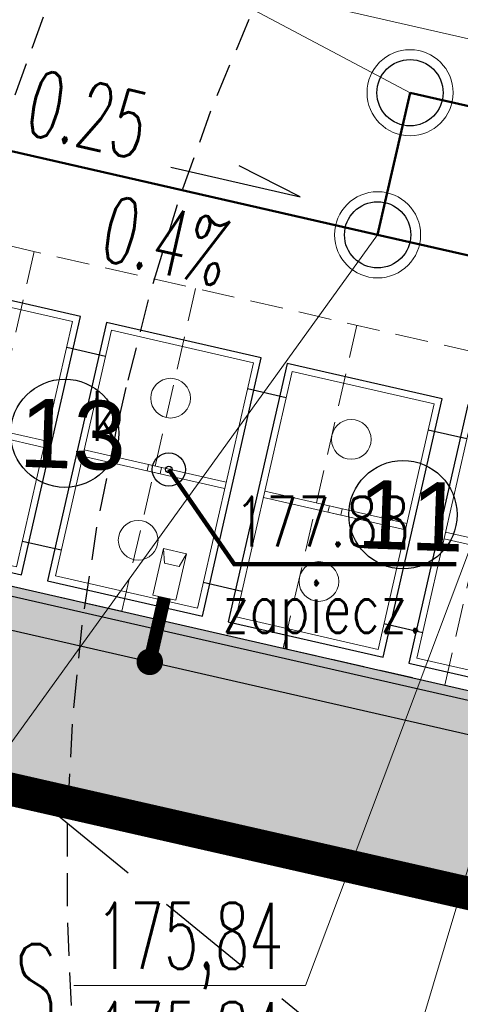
# Model space of a CAD drawing. Header units: metres. Extents: x 964 to 7125, y -212 to 9570.
# Tile 8 of 185: x 1653 to 1660, y 229 to 244. Entities that reach past the tile are written whole.
import ezdxf
from ezdxf import colors
from ezdxf.entities.mleader import LeaderData, LeaderLine
from ezdxf.enums import TextEntityAlignment as Align
from ezdxf.math import Vec2, Vec3

# ---------------------------------------------------------------- set-up
doc = ezdxf.new("R2010")
doc.units = ezdxf.units.M
for name, pattern in [('2217', [2, 1.5, -0.5]), ('2218', [1, 0.5, -0.5]), ('CENTER2', [1.125, 0.75, -0.125, 0.125, -0.125]), ('CIĄGłA', [0]), ('DASH', [0.75, 0.5, -0.25]), ('HIDDEN', [0.375, 0.25, -0.125])]:
    doc.linetypes.add(name, pattern=pattern)
for name, color, linetype, lineweight in [('_IE', 240, 'Continuous', 9), ('AGP1_granica_opracow', 7, 'Continuous', 15), ('AGP1_HATCH', 7, 'Continuous', 5), ('AGP1_KRAWEZNIKI NOWE', 7, 'Continuous', 30), ('AGP1_OPISY', 7, 'Continuous', 13), ('IS-KD-brudna', 96, 'Continuous', 50), ('IS-KD-brudna-studnie', 96, 'Continuous', 30), ('IS-KD-opis', 96, 'Continuous', 30), ('IS-KD-opis-rzedne', 96, 'Continuous', 30), ('IS-KD-zbiornik', 96, 'Continuous', 30), ('LINIE PRZEKROJOWE', 7, 'Continuous', 9), ('MIEJCA PARKINGOWE', 7, 'Continuous', 9), ('STREFY GAZOCIĄG', 7, 'Continuous', 9)]:
    doc.layers.add(name, color=color, linetype=linetype, lineweight=lineweight)
for name, color, linetype in [('Dzialki', 7, 'Continuous'), ('GES_InneUrzadzeniaTowarzyszace', 7, 'Continuous'), ('GES_Rzedna', 7, 'Continuous'), ('Kontury', 7, 'Continuous'), ('Uzytki', 7, 'Continuous'), ('wywiad', 7, 'Continuous'), ('ZP_strefy oddziaływania', 8, 'HIDDEN')]:
    doc.layers.add(name, color=color, linetype=linetype)
doc.layers.add('IS-viewport', color=254, linetype='Continuous', lineweight=0, plot=False)
doc.styles.add('ARIAL', font='arial.ttf')
doc.styles.add('IS-0.6', font='simplex.shx', dxfattribs={"width": 0.6})
doc.styles.get("Standard").update_dxf_attribs({"font": 'arial.ttf'})
doc.styles.add('STYL_ARIAL', font='simplex', dxfattribs={"width": 0.75, "oblique": 0.1})

# ---------------------------------------------------------------- blocks, each defined once
blk = doc.blocks.new('PRZEKRÓJ TERENU OPIS PZT')
at = {"color": 251, "true_color": 0x636466}
blk.add_lwpolyline([(2751.914, 34.79), (2751.621, -72.808)], dxfattribs=at)
blk = doc.blocks.new('SURS')
at = {"color": 0}
blk.add_circle((0, 0), 0.05, dxfattribs=at)
blk = doc.blocks.new('SUPW')
at = {"color": 0}
blk.add_circle((0, 0), 0.25, dxfattribs=at)
blk = doc.blocks.new('A$C7CB564F1')
at = {"layer": 'IS-KD-zbiornik', "color": 0, "lineweight": 9, "ltscale": 0.03}
for p, q in [((1.95, 2.3), (1.95, 0.1)), ((2.05, 2.3), (2.05, 0.1))]:
    blk.add_line(p, q, dxfattribs=at)
at = {"layer": 'IS-KD-zbiornik', "color": 0}
blk.add_lwpolyline([(0, 0), (4, 0), (4, 2.4), (0, 2.4)], close=True, dxfattribs=at)
at = {"layer": 'IS-KD-zbiornik', "color": 0, "lineweight": 9, "ltscale": 0.03}
for points in [[(0.1, 0.1), (3.9, 0.1), (3.9, 2.3), (0.1, 2.3)], [(1.95, 1.1), (2.05, 1.1), (2.05, 1.3), (1.95, 1.3)]]:
    blk.add_lwpolyline(points, close=True, dxfattribs=at)
for centre in [(0.9, 1.2), (3.1, 1.2)]:
    blk.add_circle(centre, 0.3, dxfattribs=at)
blk = doc.blocks.new('IS_konstantynów_zbiornik_kd')
at = {"layer": 'IS-KD-zbiornik', "color": 0}
for p, q in [((3.021, 2.9), (3.606, 2.767)), ((5.751, 2.277), (6.336, 2.144)), ((8.481, 1.654), (9.066, 1.521)), ((11.211, 1.031), (11.796, 0.898)), ((13.94, 0.408), (14.525, 0.275)), ((2.354, -0.024), (2.939, -0.158)), ((5.083, -0.647), (5.668, -0.781)), ((7.813, -1.27), (8.398, -1.404)), ((10.543, -1.893), (11.128, -2.027)), ((13.273, -2.517), (13.858, -2.65))]:
    blk.add_line(p, q, dxfattribs=at)
at = {"layer": 'IS-KD-zbiornik', "color": 0, "rotation": 257.1431079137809}
for p in [(0.89, 3.9), (3.62, 3.277), (6.35, 2.654), (9.079, 2.031), (11.809, 1.408), (14.539, 0.784)]:
    blk.add_blockref('A$C7CB564F1', p, dxfattribs=at)
at = {"layer": 'IS-KD-opis', "color": 0, "style": 'IS-0.6', "width": 0.6}
blk.add_text('ZR', height=1, rotation=347.1431, dxfattribs=at).set_placement((11.926, -1.199))
blk = doc.blocks.new('*U118')
at = {"color": 0, "linetype": 'Continuous', "lineweight": -2}
blk.add_lwpolyline([(-0.908, 0.515), (1.042, 0.07), (0.122, 0.536)], dxfattribs=at)
at = {"layer": 'IS-viewport'}
blk.add_line((-0.975, 0.223), (0.975, -0.223), dxfattribs=at)
at = {"color": 0, "linetype": 'Continuous', "lineweight": -2, "style": 'IS-0.6', "width": 0.6}
blk.add_attdef('OPIS-L', text='', height=1, rotation=347.1431, dxfattribs=at).set_placement((-1.396, 0.626), align=Align.RIGHT)
blk.add_attdef('OPIS-P', (1.529, -0.041), '', height=1, rotation=347.1431, dxfattribs=at)
blk.add_attdef('OPIS-POD', text='', height=1, rotation=347.1431, dxfattribs=at).set_placement((-0.067, -0.292), align=Align.TOP_CENTER)
blk = doc.blocks.new('_None', base_point=(2.5, 0))
blk = doc.blocks.new('IS-opis-studni-L-0.6')
at = {"color": 0, "linetype": 'Continuous', "lineweight": 15, "transparency": 16777216}
blk.add_line((-3.5, 0), (0, 0), dxfattribs=at)
at = {"color": 0, "linetype": 'Continuous', "lineweight": -2, "transparency": 16777216, "style": 'IS-0.6', "width": 0.6}
for p in [(-1.75, 0.25), (-1.75, -1.25), (-1.75, -2.5)]:
    blk.add_attdef('000,00', text='', height=1, dxfattribs=at).set_placement(p, align=Align.CENTER)
blk.add_attdef('S0', text='', height=1.25, dxfattribs=at).set_placement((-3.75, 0), align=Align.MIDDLE_RIGHT)

msp = doc.modelspace()

# ---------------------------------------------------------------- leaders
at = {"layer": 'IS-KD-opis-rzedne', "color": 8}
ml = msp.add_multileader_block('Standard', dxfattribs=at)
ml.set_content('IS-opis-studni-L-0.6', color=8)
ml.set_attribute('S0', 'D7', width=0)
ml.set_attribute('000,00', '177,61', width=0)
ml.set_attribute('000,00', '175,90', width=0)
ml.set_attribute('000,00', '', width=0)
ml.set_leader_properties(linetype='Continuous', lineweight=9)
ml.set_arrow_properties(name='NONE')
ml.build(insert=Vec2(0, 0))
ml.multileader.update_dxf_attribs({"has_dogleg": 0, "text_left_attachment_type": 6, "text_right_attachment_type": 6, "dogleg_length": 0, "arrow_head_size": 5, "block_connection_type": 1})
ctx = ml.context
ctx.base_point, ctx.char_height, ctx.arrow_head_size, ctx.landing_gap_size, ctx.plane_origin = Vec3(1646.788, 249.538), 20, 5, 5, Vec3(1663.745, 240.366)
ctx.left_attachment, ctx.right_attachment, ctx.text_align_type, ctx.attachment_type = 6, 6, 2, 1
notes = []
notes.append((ctx, [(0, (1, 1, 0), (1646.788, 249.538), (-1, 0), 0, [(0, [(1658.946, 243.093)], 0, [])])]))
ctx.block.insert = Vec3(1646.788, 249.538)
ml = msp.add_multileader_block('Standard', dxfattribs=at)
ml.set_content('IS-opis-studni-L-0.6', color=8)
ml.set_attribute('S0', 'D2', width=0)
ml.set_attribute('000,00', '177,59', width=0)
ml.set_attribute('000,00', '175,88', width=0)
ml.set_attribute('000,00', '', width=0)
ml.set_leader_properties(linetype='Continuous', lineweight=9)
ml.set_arrow_properties(name='NONE')
ml.build(insert=Vec2(0, 0))
ml.multileader.update_dxf_attribs({"has_dogleg": 0, "text_left_attachment_type": 6, "text_right_attachment_type": 6, "dogleg_length": 0, "arrow_head_size": 5, "block_connection_type": 1})
ctx = ml.context
ctx.base_point, ctx.char_height, ctx.arrow_head_size, ctx.landing_gap_size, ctx.plane_origin = Vec3(1649.483, 228.526), 20, 5, 5, Vec3(1663.255, 238.221)
ctx.left_attachment, ctx.right_attachment, ctx.text_align_type, ctx.attachment_type = 6, 6, 2, 1
notes.append((ctx, [(0, (1, 1, 0), (1649.483, 228.526), (-1, 0), 0, [(0, [(1658.456, 240.948)], 0, [])])]))
ctx.block.insert = Vec3(1649.483, 228.526)
ml = msp.add_multileader_block('Standard', dxfattribs=at)
ml.set_content('IS-opis-studni-L-0.6', color=8)
ml.set_attribute('S0', 'OS', width=0)
ml.set_attribute('000,00', '177,61', width=0)
ml.set_attribute('000,00', '175,87', width=0)
ml.set_attribute('000,00', '175,84', width=0)
ml.set_leader_properties(linetype='Continuous', lineweight=9)
ml.set_arrow_properties(name='NONE')
ml.build(insert=Vec2(0, 0))
ml.multileader.update_dxf_attribs({"has_dogleg": 0, "text_left_attachment_type": 6, "text_right_attachment_type": 6, "dogleg_length": 0, "arrow_head_size": 5, "block_connection_type": 1})
ctx = ml.context
ctx.base_point, ctx.char_height, ctx.arrow_head_size, ctx.landing_gap_size, ctx.plane_origin = Vec3(1657.366, 229.616), 20, 5, 5, Vec3(1666.18, 237.554)
ctx.left_attachment, ctx.right_attachment, ctx.text_align_type, ctx.attachment_type = 6, 6, 2, 1
notes.append((ctx, [(0, (1, 1, 0), (1657.366, 229.616), (-1, 0), 0, [(0, [(1661.381, 240.28)], 0, [])])]))
ctx.block.insert = Vec3(1657.366, 229.616)
ml = msp.add_multileader_block('Standard', dxfattribs=at)
ml.set_content('IS-opis-studni-L-0.6', color=8)
ml.set_attribute('S0', 'SE', width=0)
ml.set_attribute('000,00', '177,63', width=0)
ml.set_attribute('000,00', '175,83', width=0)
ml.set_attribute('000,00', '175,80', width=0)
ml.set_leader_properties(linetype='Continuous', lineweight=9)
ml.set_arrow_properties(name='NONE')
ml.build(insert=Vec2(0, 0))
ml.multileader.update_dxf_attribs({"has_dogleg": 0, "text_left_attachment_type": 6, "text_right_attachment_type": 6, "dogleg_length": 0, "arrow_head_size": 5, "block_connection_type": 1})
ctx = ml.context
ctx.base_point, ctx.char_height, ctx.arrow_head_size, ctx.landing_gap_size, ctx.plane_origin = Vec3(1662.561, 227.214), 20, 5, 5, Vec3(1669.3, 236.842)
ctx.left_attachment, ctx.right_attachment, ctx.text_align_type, ctx.attachment_type = 6, 6, 2, 1
notes.append((ctx, [(0, (1, 1, 0), (1662.561, 227.214), (-1, 0), 0, [(0, [(1664.501, 239.568)], 0, [])])]))
ctx.block.insert = Vec3(1662.561, 227.214)
for ctx, leaders in notes:
    for number, flags, end, landing, length, lines in leaders:
        leader = LeaderData()
        leader.index, (leader.has_last_leader_line, leader.has_dogleg_vector, leader.attachment_direction) = number, flags
        leader.last_leader_point, leader.dogleg_vector, leader.dogleg_length = Vec3(end), Vec3(landing), length
        for number, points, colour, breaks in lines:
            line = LeaderLine()
            line.index, line.vertices, line.color, line.breaks = number, Vec3.list(points), colors.encode_raw_color(colour), breaks
            leader.lines.append(line)
        ctx.leaders.append(leader)

# ---------------------------------------------------------------- next in the draw order: block references
at = {"layer": 'LINIE PRZEKROJOWE', "color": 8, "linetype": 'CIĄGłA', "lineweight": 5, "rotation": 77.33843703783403}
msp.add_blockref('PRZEKRÓJ TERENU OPIS PZT', (1049.122, -2439.278), dxfattribs=at)

# ---------------------------------------------------------------- next in the draw order: hatches: boundary and pattern name
at = {"layer": 'AGP1_HATCH', "transparency": 33554625}
h = msp.add_hatch(dxfattribs=at)
h.set_pattern_fill('GRASS', color=8, scale=0.02)
h.set_pattern_definition([(90, (-261.60576, 0), (-0.359210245, 0.359210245), [0.09525, -0.62317049]), (45, (-261.60576, 0), (-0.35921024, 0.35921024), [0.09525, -0.41275]), (135, (-261.60576, 0), (-0.35921024, -0.35921024), [0.09525, -0.41275])])
edge = h.paths.add_edge_path()
edge.add_line((1656.422, 281.175), (1656.127, 280.104))
edge.add_arc((1693.613, 442.4), 166.569, 256.99439, 258.15001)
edge.add_line((1659.408, 279.381), (1659.688, 279.32))
edge.add_line((1659.688, 279.32), (1659.806, 279.868))
edge.add_line((1659.806, 279.868), (1661.429, 279.518))
edge.add_line((1661.429, 279.518), (1661.311, 278.971))
edge.add_line((1661.311, 278.971), (1671.859, 276.699))
edge.add_line((1671.859, 276.699), (1672.89, 277.431))
edge.add_line((1672.89, 277.431), (1656.422, 281.175))
edge = h.paths.add_edge_path()
edge.add_line((1672.89, 277.431), (1671.859, 276.699))
edge.add_line((1671.859, 276.699), (1700.067, 270.625))
edge.add_arc((1697.572, 261.982), 8.996, -9.9, 73.8971, ccw=False)
edge.add_line((1706.434, 260.435), (1699.675, 230.82))
edge.add_line((1699.675, 230.82), (1699.039, 230.965))
edge.add_line((1699.039, 230.965), (1697.66, 224.923))
edge.add_line((1697.66, 224.923), (1693.428, 225.889))
edge.add_line((1693.428, 225.889), (1694.802, 231.912))
edge.add_line((1694.802, 231.912), (1691.417, 230.989))
edge.add_line((1691.417, 230.989), (1687.62, 231.856))
edge.add_line((1687.62, 231.856), (1687.209, 230.055))
edge.add_line((1687.209, 230.055), (1682.489, 231.129))
edge.add_line((1682.489, 231.129), (1682.9, 232.933))
edge.add_line((1682.9, 232.933), (1676.827, 234.319))
edge.add_line((1676.827, 234.319), (1675.092, 235.491))
edge.add_arc((1674.593, 234.803), 0.85, 53.9932, 167.1431)
edge.add_line((1673.764, 234.992), (1672.473, 229.338))
edge.add_line((1672.473, 229.338), (1668.33, 230.283))
edge.add_line((1668.33, 230.283), (1668.697, 231.892))
edge.add_line((1668.697, 231.892), (1649.54, 236.264))
edge.add_line((1649.54, 236.264), (1649.54, 236.264))
edge.add_line((1649.54, 236.264), (1649.974, 238.166))
edge.add_line((1649.974, 238.166), (1646.074, 239.056))
edge.add_line((1646.074, 239.056), (1646.786, 242.175))
edge.add_line((1646.786, 242.175), (1651.997, 262.804))
edge.add_arc((1649.234, 263.502), 2.85, 345.8235, 357.6929)
edge.add_line((1652.081, 263.387), (1652.176, 265.726))
edge.add_line((1652.176, 265.726), (1643.652, 234.685))
edge.add_line((1643.652, 234.685), (1698.062, 222.315))
edge.add_line((1698.062, 222.315), (1709.122, 269.195))
edge.add_line((1709.122, 269.195), (1672.89, 277.431))
at = {"layer": 'AGP1_HATCH', "transparency": 33554477}
h = msp.add_hatch(color=8, dxfattribs=at)
h.dxf.hatch_style = 1
h.paths.add_polyline_path([(1695.782, 225.864), (1694.027, 226.265), (1695.244, 231.597), (1696.999, 231.197)], flags=16)
edge = h.paths.add_edge_path()
edge.add_arc((1698.717, 465.565), 190.288, 257.07034, 258.07825)
edge.add_line((1659.408, 279.381), (1700.063, 270.626))
edge.add_line((1700.063, 270.626), (1700.068, 270.625))
edge.add_arc((1697.572, 261.982), 8.996, -9.9, 73.8914, ccw=False)
edge.add_line((1706.434, 260.435), (1699.675, 230.82))
edge.add_line((1699.675, 230.82), (1699.039, 230.965))
edge.add_line((1699.039, 230.965), (1697.66, 224.923))
edge.add_line((1697.66, 224.923), (1693.429, 225.892))
edge.add_line((1693.429, 225.892), (1694.808, 231.935))
edge.add_line((1694.808, 231.935), (1694.802, 231.912))
edge.add_line((1694.802, 231.912), (1691.417, 230.989))
edge.add_line((1691.417, 230.989), (1687.62, 231.856))
edge.add_line((1687.62, 231.856), (1687.209, 230.055))
edge.add_line((1687.209, 230.055), (1682.489, 231.129))
edge.add_line((1682.489, 231.129), (1682.9, 232.933))
edge.add_line((1682.9, 232.933), (1676.827, 234.319))
edge.add_line((1676.827, 234.319), (1675.092, 235.491))
edge.add_arc((1674.593, 234.803), 0.85, 53.9932, 167.1431)
edge.add_line((1673.764, 234.992), (1672.473, 229.338))
edge.add_line((1672.473, 229.338), (1668.33, 230.283))
edge.add_line((1668.33, 230.283), (1668.697, 231.892))
edge.add_line((1668.697, 231.892), (1649.54, 236.264))
edge.add_line((1649.54, 236.264), (1649.54, 236.265))
edge.add_line((1649.54, 236.265), (1649.974, 238.166))
edge.add_line((1649.974, 238.166), (1646.074, 239.056))
edge.add_line((1646.074, 239.056), (1646.786, 242.175))
edge.add_line((1646.786, 242.175), (1651.997, 262.804))
edge.add_arc((1649.234, 263.502), 2.85, 345.8235, 357.6929)
edge.add_line((1652.081, 263.387), (1652.176, 265.738))
edge.add_line((1652.176, 265.738), (1652.352, 266.377))
edge.add_line((1652.352, 266.377), (1652.231, 263.381))
edge.add_arc((1649.234, 263.502), 3, 345.8235, 357.6929, ccw=False)
edge.add_line((1652.142, 262.767), (1646.932, 242.142))
edge.add_line((1646.932, 242.142), (1649.857, 241.474))
edge.add_arc((1649.632, 240.497), 1.003, -9.8722, 77.0294, ccw=False)
edge.add_line((1650.62, 240.325), (1649.72, 236.377))
edge.add_line((1649.72, 236.377), (1672.728, 231.126))
edge.add_line((1672.728, 231.126), (1673.618, 235.026))
edge.add_arc((1674.593, 234.803), 1, 54.147, 167.1431, ccw=False)
edge.add_line((1675.178, 235.614), (1676.888, 234.459))
edge.add_line((1676.888, 234.459), (1691.414, 231.144))
edge.add_line((1691.414, 231.144), (1694.84, 232.077))
edge.add_line((1694.84, 232.077), (1699.562, 231))
edge.add_line((1699.562, 231), (1706.287, 260.465))
edge.add_arc((1697.572, 261.982), 8.846, 350.125, 433.864)
edge.add_line((1700.03, 270.479), (1659.318, 279.246))
edge.add_arc((1693.613, 442.4), 166.719, 256.99789, 258.12915, ccw=False)
edge.add_line((1656.103, 279.955), (1656.139, 280.101))

# ---------------------------------------------------------------- next in the draw order: linework, layer by layer
at = {"color": 8, "linetype": 'CIĄGłA', "lineweight": 0}
msp.add_lwpolyline([(1643.652, 234.685), (1698.013, 222.278)], dxfattribs=at)
at = {"layer": '_IE', "color": 8}
for p, q in [((1655.222, 236.214), (1655.062, 235.51)), ((1655.222, 236.214), (1655.062, 235.51)), ((1655.222, 236.214), (1655.062, 235.51)), ((1655.222, 236.214), (1655.062, 235.51)), ((1655.222, 236.214), (1655.062, 235.51)), ((1655.222, 236.214), (1655.062, 235.51)), ((1655.222, 236.214), (1655.062, 235.51)), ((1655.222, 236.214), (1655.062, 235.51)), ((1655.222, 236.214), (1655.062, 235.51)), ((1655.222, 236.214), (1655.062, 235.51)), ((1655.222, 236.214), (1655.062, 235.51)), ((1655.222, 236.214), (1655.062, 235.51)), ((1655.57, 236.134), (1655.222, 236.214)), ((1655.222, 236.214), (1655.238, 235.99)), ((1655.57, 236.134), (1655.222, 236.214)), ((1655.222, 236.214), (1655.238, 235.99)), ((1655.57, 236.134), (1655.222, 236.214)), ((1655.222, 236.214), (1655.238, 235.99)), ((1655.57, 236.134), (1655.222, 236.214)), ((1655.222, 236.214), (1655.238, 235.99)), ((1655.57, 236.134), (1655.222, 236.214)), ((1655.222, 236.214), (1655.238, 235.99)), ((1655.57, 236.134), (1655.222, 236.214)), ((1655.222, 236.214), (1655.238, 235.99)), ((1655.57, 236.134), (1655.222, 236.214)), ((1655.222, 236.214), (1655.238, 235.99)), ((1655.57, 236.134), (1655.222, 236.214)), ((1655.222, 236.214), (1655.238, 235.99)), ((1655.57, 236.134), (1655.222, 236.214)), ((1655.222, 236.214), (1655.238, 235.99)), ((1655.57, 236.134), (1655.222, 236.214)), ((1655.222, 236.214), (1655.238, 235.99)), ((1655.57, 236.134), (1655.222, 236.214)), ((1655.222, 236.214), (1655.238, 235.99)), ((1655.57, 236.134), (1655.222, 236.214)), ((1655.222, 236.214), (1655.238, 235.99)), ((1655.57, 236.134), (1655.409, 235.431)), ((1655.57, 236.134), (1655.409, 235.431)), ((1655.57, 236.134), (1655.409, 235.431)), ((1655.57, 236.134), (1655.409, 235.431)), ((1655.57, 236.134), (1655.409, 235.431)), ((1655.57, 236.134), (1655.409, 235.431)), ((1655.57, 236.134), (1655.409, 235.431)), ((1655.57, 236.134), (1655.409, 235.431)), ((1655.57, 236.134), (1655.409, 235.431)), ((1655.57, 236.134), (1655.409, 235.431)), ((1655.57, 236.134), (1655.409, 235.431)), ((1655.57, 236.134), (1655.409, 235.431)), ((1655.57, 236.134), (1655.459, 235.939)), ((1655.57, 236.134), (1655.459, 235.939)), ((1655.57, 236.134), (1655.459, 235.939)), ((1655.57, 236.134), (1655.459, 235.939)), ((1655.57, 236.134), (1655.459, 235.939)), ((1655.57, 236.134), (1655.459, 235.939)), ((1655.57, 236.134), (1655.459, 235.939)), ((1655.57, 236.134), (1655.459, 235.939)), ((1655.57, 236.134), (1655.459, 235.939)), ((1655.57, 236.134), (1655.459, 235.939)), ((1655.57, 236.134), (1655.459, 235.939)), ((1655.57, 236.134), (1655.459, 235.939)), ((1655.459, 235.939), (1655.238, 235.99)), ((1655.459, 235.939), (1655.238, 235.99)), ((1655.459, 235.939), (1655.238, 235.99)), ((1655.459, 235.939), (1655.238, 235.99)), ((1655.459, 235.939), (1655.238, 235.99)), ((1655.459, 235.939), (1655.238, 235.99)), ((1655.459, 235.939), (1655.238, 235.99)), ((1655.459, 235.939), (1655.238, 235.99)), ((1655.459, 235.939), (1655.238, 235.99)), ((1655.459, 235.939), (1655.238, 235.99)), ((1655.459, 235.939), (1655.238, 235.99)), ((1655.459, 235.939), (1655.238, 235.99)), ((1655.409, 235.431), (1655.062, 235.51)), ((1655.409, 235.431), (1655.062, 235.51)), ((1655.409, 235.431), (1655.062, 235.51)), ((1655.409, 235.431), (1655.062, 235.51)), ((1655.409, 235.431), (1655.062, 235.51)), ((1655.409, 235.431), (1655.062, 235.51)), ((1655.409, 235.431), (1655.062, 235.51)), ((1655.409, 235.431), (1655.062, 235.51)), ((1655.409, 235.431), (1655.062, 235.51)), ((1655.409, 235.431), (1655.062, 235.51)), ((1655.409, 235.431), (1655.062, 235.51)), ((1655.409, 235.431), (1655.062, 235.51))]:
    msp.add_line(p, q, dxfattribs=at)
at = {"layer": '_IE', "color": 8, "lineweight": 30, "ltscale": 3}
msp.add_lwpolyline([(1651.272, 261.958), (1647.483, 247.474), (1645.475, 238.679), (1649.375, 237.79), (1648.997, 236.132), (1649.267, 235.814), (1668.098, 231.516), (1667.731, 229.907), (1674.8, 228.294)], dxfattribs=at)
at = {"layer": '_IE', "color": 8, "lineweight": 5, "ltscale": 3, "const_width": 0.2}
msp.add_lwpolyline([(1655.235, 235.47), (1655.014, 234.502)], dxfattribs=at)
msp.add_lwpolyline([(1655.235, 235.47), (1655.014, 234.502)], dxfattribs=at)
msp.add_lwpolyline([(1655.235, 235.47), (1655.014, 234.502)], dxfattribs=at)
msp.add_lwpolyline([(1655.235, 235.47), (1655.014, 234.502)], dxfattribs=at)
msp.add_lwpolyline([(1655.235, 235.47), (1655.014, 234.502)], dxfattribs=at)
msp.add_lwpolyline([(1655.235, 235.47), (1655.014, 234.502)], dxfattribs=at)
msp.add_lwpolyline([(1655.235, 235.47), (1655.014, 234.502)], dxfattribs=at)
msp.add_lwpolyline([(1655.235, 235.47), (1655.014, 234.502)], dxfattribs=at)
msp.add_lwpolyline([(1655.235, 235.47), (1655.014, 234.502)], dxfattribs=at)
msp.add_lwpolyline([(1655.235, 235.47), (1655.014, 234.502)], dxfattribs=at)
msp.add_lwpolyline([(1655.235, 235.47), (1655.014, 234.502)], dxfattribs=at)
msp.add_lwpolyline([(1655.235, 235.47), (1655.014, 234.502)], dxfattribs=at)
at = {"layer": '_IE', "color": 8, "lineweight": 5, "ltscale": 3, "const_width": 0.2, "elevation": 0}
msp.add_lwpolyline([(1654.962, 234.587, 1), (1655.067, 234.417, 1)], format="xyb", close=True, dxfattribs=at)
msp.add_lwpolyline([(1654.962, 234.587, 1), (1655.067, 234.417, 1)], format="xyb", close=True, dxfattribs=at)
msp.add_lwpolyline([(1654.962, 234.587, 1), (1655.067, 234.417, 1)], format="xyb", close=True, dxfattribs=at)
msp.add_lwpolyline([(1654.962, 234.587, 1), (1655.067, 234.417, 1)], format="xyb", close=True, dxfattribs=at)
msp.add_lwpolyline([(1654.962, 234.587, 1), (1655.067, 234.417, 1)], format="xyb", close=True, dxfattribs=at)
msp.add_lwpolyline([(1654.962, 234.587, 1), (1655.067, 234.417, 1)], format="xyb", close=True, dxfattribs=at)
msp.add_lwpolyline([(1654.962, 234.587, 1), (1655.067, 234.417, 1)], format="xyb", close=True, dxfattribs=at)
msp.add_lwpolyline([(1654.962, 234.587, 1), (1655.067, 234.417, 1)], format="xyb", close=True, dxfattribs=at)
msp.add_lwpolyline([(1654.962, 234.587, 1), (1655.067, 234.417, 1)], format="xyb", close=True, dxfattribs=at)
msp.add_lwpolyline([(1654.962, 234.587, 1), (1655.067, 234.417, 1)], format="xyb", close=True, dxfattribs=at)
msp.add_lwpolyline([(1654.962, 234.587, 1), (1655.067, 234.417, 1)], format="xyb", close=True, dxfattribs=at)
msp.add_lwpolyline([(1654.962, 234.587, 1), (1655.067, 234.417, 1)], format="xyb", close=True, dxfattribs=at)
at = {"layer": '_IE', "color": 8}
msp.add_spline([(1648.115, 240.582), (1648.732, 243.424), (1662.081, 252.238), (1664.449, 252.571), (1678.138, 252.604)], degree=3, dxfattribs=at)
at = {"layer": 'AGP1_granica_opracow', "color": 8, "linetype": 'CENTER2', "lineweight": 9, "ltscale": 5, "const_width": 0.5}
msp.add_lwpolyline([(1709.122, 269.195), (1656.422, 281.175), (1643.652, 234.685), (1698.062, 222.315), (1709.122, 269.195)], dxfattribs=at)
at = {"layer": 'AGP1_KRAWEZNIKI NOWE', "color": 8, "linetype": 'CIĄGłA'}
for p, q in [((1649.72, 236.377), (1672.728, 231.126)), ((1668.697, 231.892), (1649.54, 236.264))]:
    msp.add_line(p, q, dxfattribs=at)
at = {"layer": 'AGP1_OPISY', "color": 8, "linetype": 'Continuous', "lineweight": 30}
for centre in [(1653.731, 237.952), (1658.839, 236.724)]:
    msp.add_circle(centre, 0.817, dxfattribs=at)
at = {"layer": 'Dzialki', "color": 8, "const_width": 0.09}
msp.add_lwpolyline([(1698.062, 222.315), (1643.652, 234.685)], dxfattribs=at)
at = {"layer": 'GES_Rzedna', "color": 8, "const_width": 0.065}
msp.add_lwpolyline([(1655.302, 237.405), (1656.29, 235.977), (1659.645, 235.977)], dxfattribs=at)
at = {"layer": 'IS-KD-brudna', "color": 8}
for p, q in [((1658.456, 240.948), (1658.946, 243.093)), ((1658.946, 243.093), (1696.664, 234.484)), ((1651.632, 242.505), (1658.456, 240.948)), ((1658.456, 240.948), (1660.162, 240.558))]:
    msp.add_line(p, q, dxfattribs=at)
at = {"layer": 'IS-KD-brudna-studnie', "color": 8, "lineweight": 9}
for centre in [(1658.946, 243.093), (1658.456, 240.948)]:
    msp.add_circle(centre, 0.65, dxfattribs=at)
at = {"layer": 'IS-KD-brudna-studnie', "color": 8}
for centre in [(1658.946, 243.093), (1658.456, 240.948)]:
    msp.add_circle(centre, 0.5, dxfattribs=at)
at = {"layer": 'Kontury', "color": 251, "linetype": '2217', "true_color": 0x636466, "const_width": 0.09}
msp.add_lwpolyline([(1643.652, 234.685), (1698.062, 222.315)], dxfattribs=at)
at = {"layer": 'MIEJCA PARKINGOWE', "color": 8, "linetype": 'DASH', "lineweight": 0}
for points in [[(1649.719, 236.377), (1672.728, 231.126), (1673.84, 236.001), (1650.832, 241.252), (1649.719, 236.377)], [(1653.269, 240.696), (1652.157, 235.821)], [(1655.707, 240.139), (1654.594, 235.265)], [(1658.144, 239.583), (1657.031, 234.708)], [(1660.581, 239.027), (1659.469, 234.152)]]:
    msp.add_lwpolyline(points, dxfattribs=at)
at = {"layer": 'STREFY GAZOCIĄG', "color": 8, "linetype": 'DASH', "lineweight": 30, "ltscale": 3}
msp.add_lwpolyline([(1634.783, 246.971), (1635.749, 246.204), (1649.015, 235.811), (1653.524, 232.266), (1658.398, 228.287), (1665.981, 221.99), (1667.609, 220.897), (1677.612, 212.92), (1678.417, 212.6), (1688.355, 209.531), (1689.813, 209.103), (1693.699, 207.94)], dxfattribs=at)
msp.add_lwpolyline([(1634.783, 246.971), (1635.749, 246.204), (1649.015, 235.811), (1653.524, 232.266), (1658.398, 228.287), (1665.981, 221.99), (1667.609, 220.897), (1677.612, 212.92), (1678.417, 212.6), (1688.355, 209.531), (1689.813, 209.103), (1693.699, 207.94)], dxfattribs=at)
at = {"layer": 'Uzytki', "color": 251, "linetype": '2218', "true_color": 0x636466, "const_width": 0.09}
msp.add_lwpolyline([(1698.062, 222.315), (1643.652, 234.685)], dxfattribs=at)
at = {"layer": 'ZP_strefy oddziaływania', "color": 8, "ltscale": 2}
msp.add_lwpolyline([(1717.151, 222.935), (1717.607, 224.907, 0.414214), (1695.142, 260.898), (1688.104, 262.526, 0.414214), (1652.113, 240.061), (1651.657, 238.089, 0.414214), (1674.122, 202.099), (1681.16, 200.47, 0.414214)], format="xyb", close=True, dxfattribs=at)
at = {"layer": 'ZP_strefy oddziaływania', "color": 8, "ltscale": 2, "elevation": 0}
msp.add_lwpolyline([(1692.137, 260.857), (1690.577, 261.213, 0.414214), (1654.654, 238.641), (1654.509, 238.007, 0.414214), (1677.081, 202.083), (1678.641, 201.727, 0.414214), (1714.565, 224.3), (1714.709, 224.933, 0.414214)], format="xyb", close=True, dxfattribs=at)

# ---------------------------------------------------------------- next in the draw order: block references
at = {"layer": 'GES_InneUrzadzeniaTowarzyszace', "color": 251, "true_color": 0x636466}
msp.add_blockref('SUPW', (1655.302, 237.405), dxfattribs=at)
at = {"layer": 'GES_Rzedna', "color": 251, "true_color": 0x636466}
msp.add_blockref('SURS', (1655.302, 237.405), dxfattribs=at)
at = {"layer": 'IS-KD-opis', "color": 8}
ref = msp.add_blockref('*U118', (1656.243, 241.453), dxfattribs=at)
ref.add_attrib('OPIS-POD', '0.4%    ', dxfattribs={"layer": '0', "color": 0, "linetype": 'Continuous', "lineweight": -2, "height": 1, "rotation": 347.1431, "style": 'IS-0.6', "width": 0.6}).set_placement((1656.176, 241.16), align=Align.TOP_CENTER)
ref.add_attrib('OPIS-L', '0.25', dxfattribs={"layer": '0', "color": 0, "linetype": 'Continuous', "lineweight": -2, "height": 1, "rotation": 347.1431, "style": 'IS-0.6', "width": 0.6}).set_placement((1654.847, 242.079), align=Align.RIGHT)
at = {"layer": 'IS-KD-zbiornik', "color": 8}
msp.add_blockref('IS_konstantynów_zbiornik_kd', (1650.739, 236.35), dxfattribs=at)

# ---------------------------------------------------------------- next in the draw order: texts
at = {"layer": 'AGP1_OPISY', "color": 8, "linetype": 'Continuous', "lineweight": 30, "char_height": 1.0368, "width": 0.84164, "attachment_point": 1, "rotation": 358.0606, "style": 'ARIAL'}
for s, insert in [('13', (1653.066, 238.484)), ('11', (1658.174, 237.255))]:
    msp.add_mtext(s, dxfattribs=dict(at, insert=insert))
at = {"layer": 'GES_InneUrzadzeniaTowarzyszace', "color": 251, "true_color": 0x636466, "style": 'STYL_ARIAL', "width": 0.75}
msp.add_text('k', height=0.75, dxfattribs=at).set_placement((1654.123, 237.614), align=Align.BOTTOM_LEFT)
at = {"layer": 'GES_Rzedna', "color": 251, "true_color": 0x636466, "style": 'STYL_ARIAL', "width": 0.75}
msp.add_text('177.88', height=0.75, dxfattribs=at).set_placement((1656.29, 236.019), align=Align.BOTTOM_LEFT)
at = {"layer": 'wywiad', "color": 251, "true_color": 0x636466, "style": 'STYL_ARIAL', "width": 0.75}
msp.add_text('zapiecz.', height=0.75, dxfattribs=at).set_placement((1656.108, 234.716), align=Align.BOTTOM_LEFT)

# ---------------------------------------------------------------- next in the draw order: leaders
at = {"layer": 'IS-KD-opis', "color": 8}
ml = msp.add_multileader_mtext('Standard', dxfattribs=at)
ml.set_content('6x zbiornik retencyjny wód opadowych\\Po łącznej pojemności 84m3\\P(6x 400x240x200cm, V=14m3)', color=8, style='IS-0.6')
ml.set_leader_properties(linetype='Continuous', lineweight=9)
ml.set_arrow_properties(name='NONE')
ml.build(insert=Vec2(0, 0))
ml.multileader.update_dxf_attribs({"has_dogleg": 0, "text_left_attachment_type": 6, "text_right_attachment_type": 6, "dogleg_length": 0, "arrow_head_size": 0.25})
ctx = ml.context
ctx.base_point, ctx.char_height, ctx.arrow_head_size, ctx.landing_gap_size, ctx.plane_origin = Vec3(1637.864, 218.474), 1, 0.25, 0.25, Vec3(1647.055, 223.078)
ctx.left_attachment, ctx.right_attachment, ctx.text_align_type = 6, 6, 2
notes = []
notes.append((ctx, [(1, (1, 1, 0), (1655.964, 218.474), (-1, 0), 0, [(0, [(1661.044, 235.48)], 0, [])])]))
ctx.mtext.insert, ctx.mtext.alignment, ctx.mtext.line_spacing_style, ctx.mtext.flow_direction = Vec3(1655.714, 219.808), 3, 2, 5
for ctx, leaders in notes:
    for number, flags, end, landing, length, lines in leaders:
        leader = LeaderData()
        leader.index, (leader.has_last_leader_line, leader.has_dogleg_vector, leader.attachment_direction) = number, flags
        leader.last_leader_point, leader.dogleg_vector, leader.dogleg_length = Vec3(end), Vec3(landing), length
        for number, points, colour, breaks in lines:
            line = LeaderLine()
            line.index, line.vertices, line.color, line.breaks = number, Vec3.list(points), colors.encode_raw_color(colour), breaks
            leader.lines.append(line)
        ctx.leaders.append(leader)

doc.saveas('drawing.dxf')
